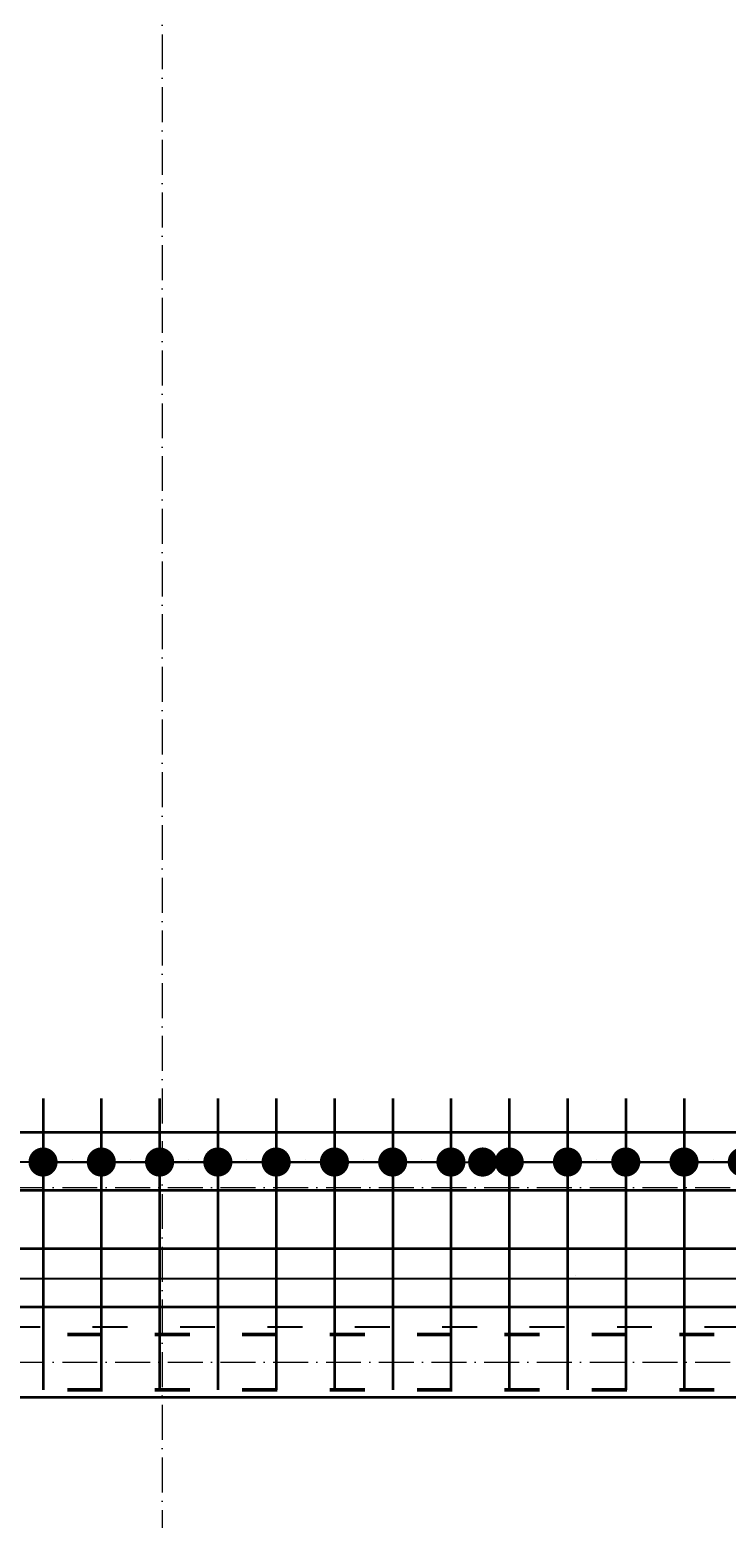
# Model space of a CAD drawing. Header units: millimetres. Extents: x 300938 to 312016, y 11971 to 20881.
# Tile 74 of 239: x 310283 to 310522, y 14011 to 14522. Entities that reach past the tile are written whole.
import ezdxf

# ---------------------------------------------------------------- set-up
doc = ezdxf.new("R2010")
doc.units = ezdxf.units.MM
doc.linetypes.add('ACAD_ISO03W100', pattern=[30, 12, -18])
doc.linetypes.add('ACAD_ISO10W100', pattern=[18, 12, -3, 0, -3])
for name, color, linetype, lineweight in [('konstrukcja', 3, 'Continuous', 35), ('konstrukcja wymiary', 1, 'Continuous', 13), ('osie', 5, 'ACAD_ISO10W100', 13), ('zbrojenie', 4, 'Continuous', 50), ('zbrojenie płyty', 141, 'Continuous', 35)]:
    doc.layers.add(name, color=color, linetype=linetype, lineweight=lineweight)
doc.layers.add('przerywane', color=6, linetype='ACAD_ISO03W100')
doc.styles.add('KONSTRUKCJA', font='romand.shx', dxfattribs={"oblique": 10})
doc.styles.get("Standard").update_dxf_attribs({"font": 'romand.shx', "oblique": 10})
doc.dimstyles.new('150', dxfattribs={"dimtxt": 10, "dimasz": 7, "dimexe": 1.25, "dimexo": 0.625, "dimgap": 3, "dimtad": 1, "dimdec": 0, "dimrnd": 0.5, "dimtxsty": 'KONSTRUKCJA', "dimblk": 'ARCHTICK', "dimcen": 2.5, "dimadec": 0, "dimazin": 0, "dimtfac": 1, "dimtdec": 0, "dimtix": 1, "dimtmove": 0, "dimatfit": 3, "dimfxl": 4, "dimfxlon": 1, "dimarcsym": 0})
doc.dimstyles.new('kropki', dxfattribs={"dimtxt": 0.001, "dimasz": 10, "dimexe": 1.25, "dimexo": 0.625, "dimgap": 1, "dimtad": 1, "dimtxsty": 'Standard', "dimblk": 'DOT', "dimcen": 2.5, "dimadec": 0, "dimazin": 0, "dimtfac": 1, "dimtmove": 0, "dimatfit": 3, "dimfxl": 1, "dimfxlon": 1, "dimarcsym": 0})

# ---------------------------------------------------------------- blocks, each defined once
blk = doc.blocks.new('_ArchTick')
at = {"color": 0, "linetype": 'ByBlock', "lineweight": 13, "const_width": 0.15}
blk.add_lwpolyline([(-0.5, -0.5), (0.5, 0.5)], dxfattribs=at)
blk = doc.blocks.new('*D2127')
at = {"layer": 'Defpoints', "color": 0, "transparency": 16777216}
for p in [(310572.63, 15501.22), (309884.63, 14520.22), (310572.63, 14393.22)]:
    blk.add_point(p, dxfattribs=at)
at = {"layer": 'konstrukcja wymiary', "color": 0, "lineweight": -2, "transparency": 16777216}
for p, q in [((309884.63, 15497.22), (309884.63, 15502.47)), ((310572.63, 15497.22), (310572.63, 15502.47)), ((309884.63, 15501.22), (310572.63, 15501.22))]:
    blk.add_line(p, q, dxfattribs=at)
at = {"layer": 'konstrukcja wymiary', "color": 0, "lineweight": -2, "transparency": 16777216, "xscale": 7, "yscale": 7, "zscale": 7, "rotation": 180}
blk.add_blockref('_ArchTick', (309884.63, 15501.22), dxfattribs=at)
at = {"layer": 'konstrukcja wymiary', "color": 0, "lineweight": -2, "transparency": 16777216, "xscale": 7, "yscale": 7, "zscale": 7}
blk.add_blockref('_ArchTick', (310572.63, 15501.22), dxfattribs=at)
at = {"layer": 'konstrukcja wymiary', "color": 0, "transparency": 16777216, "insert": (310228.63, 15509.22), "char_height": 10, "attachment_point": 5, "style": 'KONSTRUKCJA'}
blk.add_mtext('688', dxfattribs=at)
blk = doc.blocks.new('*D2139')
at = {"layer": 'Defpoints', "color": 0, "transparency": 16777216}
for p in [(310116.63, 14112.22), (310760.63, 14052.22), (310760.63, 13992.22)]:
    blk.add_point(p, dxfattribs=at)
at = {"layer": 'konstrukcja wymiary', "color": 0, "lineweight": -2, "transparency": 16777216}
for p, q in [((310116.63, 13996.22), (310116.63, 13990.97)), ((310760.63, 13996.22), (310760.63, 13990.97)), ((310116.63, 13992.22), (310760.63, 13992.22))]:
    blk.add_line(p, q, dxfattribs=at)
at = {"layer": 'konstrukcja wymiary', "color": 0, "lineweight": -2, "transparency": 16777216, "xscale": 7, "yscale": 7, "zscale": 7, "rotation": 180}
blk.add_blockref('_ArchTick', (310116.63, 13992.22), dxfattribs=at)
at = {"layer": 'konstrukcja wymiary', "color": 0, "lineweight": -2, "transparency": 16777216, "xscale": 7, "yscale": 7, "zscale": 7}
blk.add_blockref('_ArchTick', (310760.63, 13992.22), dxfattribs=at)
at = {"layer": 'konstrukcja wymiary', "color": 0, "transparency": 16777216, "insert": (310438.63, 14000.22), "char_height": 10, "attachment_point": 5, "style": 'KONSTRUKCJA'}
blk.add_mtext('644', dxfattribs=at)
blk = doc.blocks.new('_Dot')
at = {"color": 0, "linetype": 'ByBlock', "lineweight": -2}
blk.add_line((-0.5, 0), (-1, 0), dxfattribs=at)
at = {"color": 0, "linetype": 'ByBlock', "const_width": 0.5}
blk.add_lwpolyline([(-0.25, 0, 1), (0.25, 0, 1)], format="xyb", close=True, dxfattribs=at)
blk = doc.blocks.new('*D2825')
at = {"layer": 'Defpoints', "color": 0, "transparency": 16777216}
for p in [(310269.13, 14092.94), (310249.13, 14083.22), (310269.13, 14083.22)]:
    blk.add_point(p, dxfattribs=at)
at = {"layer": 'konstrukcja wymiary', "color": 0, "lineweight": -2, "transparency": 16777216}
for p, q in [((310239.13, 14092.94), (310229.13, 14092.94)), ((310249.13, 14091.94), (310249.13, 14094.19)), ((310249.13, 14092.94), (310269.13, 14092.94)), ((310269.13, 14091.94), (310269.13, 14094.19)), ((310279.13, 14092.94), (310289.13, 14092.94))]:
    blk.add_line(p, q, dxfattribs=at)
at = {"layer": 'konstrukcja wymiary', "color": 0, "lineweight": -2, "transparency": 16777216, "xscale": 10, "yscale": 10, "zscale": 10}
blk.add_blockref('_Dot', (310249.13, 14092.94), dxfattribs=at)
at = {"layer": 'konstrukcja wymiary', "color": 0, "lineweight": -2, "transparency": 16777216, "xscale": 10, "yscale": 10, "zscale": 10, "rotation": 180}
blk.add_blockref('_Dot', (310269.13, 14092.94), dxfattribs=at)
at = {"layer": 'konstrukcja wymiary', "color": 0, "transparency": 16777216, "insert": (310259.13, 14093.94), "char_height": 0.001, "attachment_point": 5}
blk.add_mtext('20', dxfattribs=at)
blk = doc.blocks.new('*D2826')
at = {"layer": 'Defpoints', "color": 0, "transparency": 16777216}
for p in [(310671.68, 14092.94), (310269.13, 14083.22), (310671.68, 14083.22)]:
    blk.add_point(p, dxfattribs=at)
at = {"layer": 'konstrukcja wymiary', "color": 0, "lineweight": -2, "transparency": 16777216}
for p, q in [((310269.13, 14091.94), (310269.13, 14094.19)), ((310279.13, 14092.94), (310661.68, 14092.94)), ((310671.68, 14091.94), (310671.68, 14094.19))]:
    blk.add_line(p, q, dxfattribs=at)
at = {"layer": 'konstrukcja wymiary', "color": 0, "lineweight": -2, "transparency": 16777216, "xscale": 10, "yscale": 10, "zscale": 10, "rotation": 180}
blk.add_blockref('_Dot', (310269.13, 14092.94), dxfattribs=at)
at = {"layer": 'konstrukcja wymiary', "color": 0, "lineweight": -2, "transparency": 16777216, "xscale": 10, "yscale": 10, "zscale": 10}
blk.add_blockref('_Dot', (310671.68, 14092.94), dxfattribs=at)
at = {"layer": 'konstrukcja wymiary', "color": 0, "transparency": 16777216, "insert": (310470.4, 14093.94), "char_height": 0.001, "attachment_point": 5}
blk.add_mtext('402,55', dxfattribs=at)
blk = doc.blocks.new('*D2830')
at = {"layer": 'Defpoints', "color": 0, "transparency": 16777216}
for p in [(310307.74, 14132.93), (310287.74, 14124.22), (310307.74, 14124.22)]:
    blk.add_point(p, dxfattribs=at)
at = {"layer": 'konstrukcja wymiary', "color": 0, "lineweight": -2, "transparency": 16777216}
for p, q in [((310277.74, 14132.93), (310267.74, 14132.93)), ((310287.74, 14131.93), (310287.74, 14134.18)), ((310287.74, 14132.93), (310307.74, 14132.93)), ((310307.74, 14131.93), (310307.74, 14134.18)), ((310317.74, 14132.93), (310327.74, 14132.93))]:
    blk.add_line(p, q, dxfattribs=at)
at = {"layer": 'konstrukcja wymiary', "color": 0, "lineweight": -2, "transparency": 16777216, "xscale": 10, "yscale": 10, "zscale": 10}
blk.add_blockref('_Dot', (310287.74, 14132.93), dxfattribs=at)
at = {"layer": 'konstrukcja wymiary', "color": 0, "lineweight": -2, "transparency": 16777216, "xscale": 10, "yscale": 10, "zscale": 10, "rotation": 180}
blk.add_blockref('_Dot', (310307.74, 14132.93), dxfattribs=at)
at = {"layer": 'konstrukcja wymiary', "color": 0, "transparency": 16777216, "insert": (310297.74, 14133.93), "char_height": 0.001, "attachment_point": 5}
blk.add_mtext('20', dxfattribs=at)
blk = doc.blocks.new('*D2831')
at = {"layer": 'Defpoints', "color": 0, "transparency": 16777216}
for p in [(310327.74, 14132.93), (310307.74, 14124.22), (310327.74, 14123.22)]:
    blk.add_point(p, dxfattribs=at)
at = {"layer": 'konstrukcja wymiary', "color": 0, "lineweight": -2, "transparency": 16777216}
for p, q in [((310297.74, 14132.93), (310287.74, 14132.93)), ((310307.74, 14131.93), (310307.74, 14134.18)), ((310307.74, 14132.93), (310327.74, 14132.93)), ((310327.74, 14131.93), (310327.74, 14134.18)), ((310337.74, 14132.93), (310347.74, 14132.93))]:
    blk.add_line(p, q, dxfattribs=at)
at = {"layer": 'konstrukcja wymiary', "color": 0, "lineweight": -2, "transparency": 16777216, "xscale": 10, "yscale": 10, "zscale": 10}
blk.add_blockref('_Dot', (310307.74, 14132.93), dxfattribs=at)
at = {"layer": 'konstrukcja wymiary', "color": 0, "lineweight": -2, "transparency": 16777216, "xscale": 10, "yscale": 10, "zscale": 10, "rotation": 180}
blk.add_blockref('_Dot', (310327.74, 14132.93), dxfattribs=at)
at = {"layer": 'konstrukcja wymiary', "color": 0, "transparency": 16777216, "insert": (310317.74, 14133.93), "char_height": 0.001, "attachment_point": 5}
blk.add_mtext('20', dxfattribs=at)
blk = doc.blocks.new('*D2832')
at = {"layer": 'Defpoints', "color": 0, "transparency": 16777216}
for p in [(310347.74, 14132.93), (310327.74, 14123.22), (310347.74, 14123.22)]:
    blk.add_point(p, dxfattribs=at)
at = {"layer": 'konstrukcja wymiary', "color": 0, "lineweight": -2, "transparency": 16777216}
for p, q in [((310317.74, 14132.93), (310307.74, 14132.93)), ((310327.74, 14131.93), (310327.74, 14134.18)), ((310327.74, 14132.93), (310347.74, 14132.93)), ((310347.74, 14131.93), (310347.74, 14134.18)), ((310357.74, 14132.93), (310367.74, 14132.93))]:
    blk.add_line(p, q, dxfattribs=at)
at = {"layer": 'konstrukcja wymiary', "color": 0, "lineweight": -2, "transparency": 16777216, "xscale": 10, "yscale": 10, "zscale": 10}
blk.add_blockref('_Dot', (310327.74, 14132.93), dxfattribs=at)
at = {"layer": 'konstrukcja wymiary', "color": 0, "lineweight": -2, "transparency": 16777216, "xscale": 10, "yscale": 10, "zscale": 10, "rotation": 180}
blk.add_blockref('_Dot', (310347.74, 14132.93), dxfattribs=at)
at = {"layer": 'konstrukcja wymiary', "color": 0, "transparency": 16777216, "insert": (310337.74, 14133.93), "char_height": 0.001, "attachment_point": 5}
blk.add_mtext('20', dxfattribs=at)
blk = doc.blocks.new('*D2833')
at = {"layer": 'Defpoints', "color": 0, "transparency": 16777216}
for p in [(310367.74, 14132.93), (310347.74, 14123.22), (310367.74, 14123.22)]:
    blk.add_point(p, dxfattribs=at)
at = {"layer": 'konstrukcja wymiary', "color": 0, "lineweight": -2, "transparency": 16777216}
for p, q in [((310337.74, 14132.93), (310327.74, 14132.93)), ((310347.74, 14131.93), (310347.74, 14134.18)), ((310347.74, 14132.93), (310367.74, 14132.93)), ((310367.74, 14131.93), (310367.74, 14134.18)), ((310377.74, 14132.93), (310387.74, 14132.93))]:
    blk.add_line(p, q, dxfattribs=at)
at = {"layer": 'konstrukcja wymiary', "color": 0, "lineweight": -2, "transparency": 16777216, "xscale": 10, "yscale": 10, "zscale": 10}
blk.add_blockref('_Dot', (310347.74, 14132.93), dxfattribs=at)
at = {"layer": 'konstrukcja wymiary', "color": 0, "lineweight": -2, "transparency": 16777216, "xscale": 10, "yscale": 10, "zscale": 10, "rotation": 180}
blk.add_blockref('_Dot', (310367.74, 14132.93), dxfattribs=at)
at = {"layer": 'konstrukcja wymiary', "color": 0, "transparency": 16777216, "insert": (310357.74, 14133.93), "char_height": 0.001, "attachment_point": 5}
blk.add_mtext('20', dxfattribs=at)
blk = doc.blocks.new('*D2834')
at = {"layer": 'Defpoints', "color": 0, "transparency": 16777216}
for p in [(310387.74, 14132.93), (310367.74, 14123.22), (310387.74, 14124.22)]:
    blk.add_point(p, dxfattribs=at)
at = {"layer": 'konstrukcja wymiary', "color": 0, "lineweight": -2, "transparency": 16777216}
for p, q in [((310357.74, 14132.93), (310347.74, 14132.93)), ((310367.74, 14131.93), (310367.74, 14134.18)), ((310367.74, 14132.93), (310387.74, 14132.93)), ((310387.74, 14131.93), (310387.74, 14134.18)), ((310397.74, 14132.93), (310407.74, 14132.93))]:
    blk.add_line(p, q, dxfattribs=at)
at = {"layer": 'konstrukcja wymiary', "color": 0, "lineweight": -2, "transparency": 16777216, "xscale": 10, "yscale": 10, "zscale": 10}
blk.add_blockref('_Dot', (310367.74, 14132.93), dxfattribs=at)
at = {"layer": 'konstrukcja wymiary', "color": 0, "lineweight": -2, "transparency": 16777216, "xscale": 10, "yscale": 10, "zscale": 10, "rotation": 180}
blk.add_blockref('_Dot', (310387.74, 14132.93), dxfattribs=at)
at = {"layer": 'konstrukcja wymiary', "color": 0, "transparency": 16777216, "insert": (310377.74, 14133.93), "char_height": 0.001, "attachment_point": 5}
blk.add_mtext('20', dxfattribs=at)
blk = doc.blocks.new('*D2835')
at = {"layer": 'Defpoints', "color": 0, "transparency": 16777216}
for p in [(310407.74, 14132.93), (310387.74, 14124.22), (310407.74, 14123.22)]:
    blk.add_point(p, dxfattribs=at)
at = {"layer": 'konstrukcja wymiary', "color": 0, "lineweight": -2, "transparency": 16777216}
for p, q in [((310377.74, 14132.93), (310367.74, 14132.93)), ((310387.74, 14131.93), (310387.74, 14134.18)), ((310387.74, 14132.93), (310407.74, 14132.93)), ((310407.74, 14131.93), (310407.74, 14134.18)), ((310417.74, 14132.93), (310427.74, 14132.93))]:
    blk.add_line(p, q, dxfattribs=at)
at = {"layer": 'konstrukcja wymiary', "color": 0, "lineweight": -2, "transparency": 16777216, "xscale": 10, "yscale": 10, "zscale": 10}
blk.add_blockref('_Dot', (310387.74, 14132.93), dxfattribs=at)
at = {"layer": 'konstrukcja wymiary', "color": 0, "lineweight": -2, "transparency": 16777216, "xscale": 10, "yscale": 10, "zscale": 10, "rotation": 180}
blk.add_blockref('_Dot', (310407.74, 14132.93), dxfattribs=at)
at = {"layer": 'konstrukcja wymiary', "color": 0, "transparency": 16777216, "insert": (310397.74, 14133.93), "char_height": 0.001, "attachment_point": 5}
blk.add_mtext('20', dxfattribs=at)
blk = doc.blocks.new('*D2836')
at = {"layer": 'Defpoints', "color": 0, "transparency": 16777216}
for p in [(310427.74, 14132.93), (310407.74, 14123.22), (310427.74, 14123.22)]:
    blk.add_point(p, dxfattribs=at)
at = {"layer": 'konstrukcja wymiary', "color": 0, "lineweight": -2, "transparency": 16777216}
for p, q in [((310397.74, 14132.93), (310387.74, 14132.93)), ((310407.74, 14131.93), (310407.74, 14134.18)), ((310407.74, 14132.93), (310427.74, 14132.93)), ((310427.74, 14131.93), (310427.74, 14134.18)), ((310437.74, 14132.93), (310447.74, 14132.93))]:
    blk.add_line(p, q, dxfattribs=at)
at = {"layer": 'konstrukcja wymiary', "color": 0, "lineweight": -2, "transparency": 16777216, "xscale": 10, "yscale": 10, "zscale": 10}
blk.add_blockref('_Dot', (310407.74, 14132.93), dxfattribs=at)
at = {"layer": 'konstrukcja wymiary', "color": 0, "lineweight": -2, "transparency": 16777216, "xscale": 10, "yscale": 10, "zscale": 10, "rotation": 180}
blk.add_blockref('_Dot', (310427.74, 14132.93), dxfattribs=at)
at = {"layer": 'konstrukcja wymiary', "color": 0, "transparency": 16777216, "insert": (310417.74, 14133.93), "char_height": 0.001, "attachment_point": 5}
blk.add_mtext('20', dxfattribs=at)
blk = doc.blocks.new('*D2837')
at = {"layer": 'Defpoints', "color": 0, "transparency": 16777216}
for p in [(310447.74, 14132.93), (310427.74, 14123.22), (310447.74, 14123.22)]:
    blk.add_point(p, dxfattribs=at)
at = {"layer": 'konstrukcja wymiary', "color": 0, "lineweight": -2, "transparency": 16777216}
for p, q in [((310417.74, 14132.93), (310407.74, 14132.93)), ((310427.74, 14131.93), (310427.74, 14134.18)), ((310427.74, 14132.93), (310447.74, 14132.93)), ((310447.74, 14131.93), (310447.74, 14134.18)), ((310457.74, 14132.93), (310467.74, 14132.93))]:
    blk.add_line(p, q, dxfattribs=at)
at = {"layer": 'konstrukcja wymiary', "color": 0, "lineweight": -2, "transparency": 16777216, "xscale": 10, "yscale": 10, "zscale": 10}
blk.add_blockref('_Dot', (310427.74, 14132.93), dxfattribs=at)
at = {"layer": 'konstrukcja wymiary', "color": 0, "lineweight": -2, "transparency": 16777216, "xscale": 10, "yscale": 10, "zscale": 10, "rotation": 180}
blk.add_blockref('_Dot', (310447.74, 14132.93), dxfattribs=at)
at = {"layer": 'konstrukcja wymiary', "color": 0, "transparency": 16777216, "insert": (310437.74, 14133.93), "char_height": 0.001, "attachment_point": 5}
blk.add_mtext('20', dxfattribs=at)
blk = doc.blocks.new('*D2838')
at = {"layer": 'Defpoints', "color": 0, "transparency": 16777216}
for p in [(310487.74, 14132.93), (310438.63, 14123.22), (310487.74, 14124.22)]:
    blk.add_point(p, dxfattribs=at)
at = {"layer": 'konstrukcja wymiary', "color": 0, "lineweight": -2, "transparency": 16777216}
for p, q in [((310438.63, 14131.93), (310438.63, 14134.18)), ((310448.63, 14132.93), (310477.74, 14132.93)), ((310487.74, 14131.93), (310487.74, 14134.18))]:
    blk.add_line(p, q, dxfattribs=at)
at = {"layer": 'konstrukcja wymiary', "color": 0, "lineweight": -2, "transparency": 16777216, "xscale": 10, "yscale": 10, "zscale": 10, "rotation": 180}
blk.add_blockref('_Dot', (310438.63, 14132.93), dxfattribs=at)
at = {"layer": 'konstrukcja wymiary', "color": 0, "lineweight": -2, "transparency": 16777216, "xscale": 10, "yscale": 10, "zscale": 10}
blk.add_blockref('_Dot', (310487.74, 14132.93), dxfattribs=at)
at = {"layer": 'konstrukcja wymiary', "color": 0, "transparency": 16777216, "insert": (310463.19, 14133.93), "char_height": 0.001, "attachment_point": 5}
blk.add_mtext('49,11', dxfattribs=at)
blk = doc.blocks.new('*D2839')
at = {"layer": 'Defpoints', "color": 0, "transparency": 16777216}
for p in [(310467.74, 14132.93), (310467.74, 14123.22), (310487.74, 14124.22)]:
    blk.add_point(p, dxfattribs=at)
at = {"layer": 'konstrukcja wymiary', "color": 0, "lineweight": -2, "transparency": 16777216}
for p, q in [((310457.74, 14132.93), (310447.74, 14132.93)), ((310467.74, 14131.93), (310467.74, 14134.18)), ((310487.74, 14132.93), (310467.74, 14132.93)), ((310487.74, 14131.93), (310487.74, 14134.18)), ((310497.74, 14132.93), (310507.74, 14132.93))]:
    blk.add_line(p, q, dxfattribs=at)
at = {"layer": 'konstrukcja wymiary', "color": 0, "lineweight": -2, "transparency": 16777216, "xscale": 10, "yscale": 10, "zscale": 10}
blk.add_blockref('_Dot', (310467.74, 14132.93), dxfattribs=at)
at = {"layer": 'konstrukcja wymiary', "color": 0, "lineweight": -2, "transparency": 16777216, "xscale": 10, "yscale": 10, "zscale": 10, "rotation": 180}
blk.add_blockref('_Dot', (310487.74, 14132.93), dxfattribs=at)
at = {"layer": 'konstrukcja wymiary', "color": 0, "transparency": 16777216, "insert": (310477.74, 14133.93), "char_height": 0.001, "attachment_point": 5}
blk.add_mtext('20', dxfattribs=at)
blk = doc.blocks.new('*D2840')
at = {"layer": 'Defpoints', "color": 0, "transparency": 16777216}
for p in [(310507.74, 14132.93), (310467.74, 14123.22), (310507.74, 14123.22)]:
    blk.add_point(p, dxfattribs=at)
at = {"layer": 'konstrukcja wymiary', "color": 0, "lineweight": -2, "transparency": 16777216}
for p, q in [((310467.74, 14131.93), (310467.74, 14134.18)), ((310477.74, 14132.93), (310497.74, 14132.93)), ((310507.74, 14131.93), (310507.74, 14134.18))]:
    blk.add_line(p, q, dxfattribs=at)
at = {"layer": 'konstrukcja wymiary', "color": 0, "lineweight": -2, "transparency": 16777216, "xscale": 10, "yscale": 10, "zscale": 10, "rotation": 180}
blk.add_blockref('_Dot', (310467.74, 14132.93), dxfattribs=at)
at = {"layer": 'konstrukcja wymiary', "color": 0, "lineweight": -2, "transparency": 16777216, "xscale": 10, "yscale": 10, "zscale": 10}
blk.add_blockref('_Dot', (310507.74, 14132.93), dxfattribs=at)
at = {"layer": 'konstrukcja wymiary', "color": 0, "transparency": 16777216, "insert": (310487.74, 14133.93), "char_height": 0.001, "attachment_point": 5}
blk.add_mtext('40', dxfattribs=at)
blk = doc.blocks.new('*D2841')
at = {"layer": 'Defpoints', "color": 0, "transparency": 16777216}
for p in [(310527.74, 14132.93), (310507.74, 14123.22), (310527.74, 14123.22)]:
    blk.add_point(p, dxfattribs=at)
at = {"layer": 'konstrukcja wymiary', "color": 0, "lineweight": -2, "transparency": 16777216}
for p, q in [((310497.74, 14132.93), (310487.74, 14132.93)), ((310507.74, 14131.93), (310507.74, 14134.18)), ((310507.74, 14132.93), (310527.74, 14132.93)), ((310527.74, 14131.93), (310527.74, 14134.18)), ((310537.74, 14132.93), (310547.74, 14132.93))]:
    blk.add_line(p, q, dxfattribs=at)
at = {"layer": 'konstrukcja wymiary', "color": 0, "lineweight": -2, "transparency": 16777216, "xscale": 10, "yscale": 10, "zscale": 10}
blk.add_blockref('_Dot', (310507.74, 14132.93), dxfattribs=at)
at = {"layer": 'konstrukcja wymiary', "color": 0, "lineweight": -2, "transparency": 16777216, "xscale": 10, "yscale": 10, "zscale": 10, "rotation": 180}
blk.add_blockref('_Dot', (310527.74, 14132.93), dxfattribs=at)
at = {"layer": 'konstrukcja wymiary', "color": 0, "transparency": 16777216, "insert": (310517.74, 14133.93), "char_height": 0.001, "attachment_point": 5}
blk.add_mtext('20', dxfattribs=at)
blk = doc.blocks.new('*D2842')
at = {"layer": 'Defpoints', "color": 0, "transparency": 16777216}
for p in [(310547.74, 14132.93), (310527.74, 14123.22), (310547.74, 14123.22)]:
    blk.add_point(p, dxfattribs=at)
at = {"layer": 'konstrukcja wymiary', "color": 0, "lineweight": -2, "transparency": 16777216}
for p, q in [((310517.74, 14132.93), (310507.74, 14132.93)), ((310527.74, 14131.93), (310527.74, 14134.18)), ((310527.74, 14132.93), (310547.74, 14132.93)), ((310547.74, 14131.93), (310547.74, 14134.18)), ((310557.74, 14132.93), (310567.74, 14132.93))]:
    blk.add_line(p, q, dxfattribs=at)
at = {"layer": 'konstrukcja wymiary', "color": 0, "lineweight": -2, "transparency": 16777216, "xscale": 10, "yscale": 10, "zscale": 10}
blk.add_blockref('_Dot', (310527.74, 14132.93), dxfattribs=at)
at = {"layer": 'konstrukcja wymiary', "color": 0, "lineweight": -2, "transparency": 16777216, "xscale": 10, "yscale": 10, "zscale": 10, "rotation": 180}
blk.add_blockref('_Dot', (310547.74, 14132.93), dxfattribs=at)
at = {"layer": 'konstrukcja wymiary', "color": 0, "transparency": 16777216, "insert": (310537.74, 14133.93), "char_height": 0.001, "attachment_point": 5}
blk.add_mtext('20', dxfattribs=at)

msp = doc.modelspace()

# ---------------------------------------------------------------- linework, layer by layer
at = {"layer": 'konstrukcja'}
msp.add_line((310116.631, 14052.224), (310760.631, 14052.224), dxfattribs=at)
at = {"layer": 'konstrukcja wymiary'}
msp.add_line((310440.018, 14092.941), (310041.853, 14092.941), dxfattribs=at)
at = {"layer": 'osie'}
for p, q in [((310328.631, 15606.148), (310328.631, 13976.332)), ((308773.963, 14124.224), (310778.683, 14124.224)), ((308773.963, 14064.224), (310778.683, 14064.224))]:
    msp.add_line(p, q, dxfattribs=at)
at = {"layer": 'przerywane'}
msp.add_line((310736.748, 14076.224), (310140.631, 14076.224), dxfattribs=at)
at = {"layer": 'zbrojenie', "linetype": 'ACAD_ISO03W100'}
for p, q in [((310758.131, 14073.724), (310119.131, 14073.724)), ((310758.131, 14054.724), (310119.131, 14054.724))]:
    msp.add_line(p, q, dxfattribs=at)
at = {"layer": 'zbrojenie płyty'}
for p, q in [((310287.744, 14154.724), (310287.744, 14054.724)), ((310307.744, 14154.724), (310307.744, 14054.724)), ((310327.744, 14154.724), (310327.744, 14054.724)), ((310347.744, 14154.724), (310347.744, 14054.724)), ((310367.744, 14154.724), (310367.744, 14054.724)), ((310387.744, 14154.724), (310387.744, 14054.724)), ((310407.744, 14154.724), (310407.744, 14054.724)), ((310427.744, 14154.724), (310427.744, 14054.724)), ((310447.744, 14154.724), (310447.744, 14054.724)), ((310467.744, 14154.724), (310467.744, 14054.724)), ((310487.744, 14154.724), (310487.744, 14054.724)), ((310507.744, 14154.724), (310507.744, 14054.724)), ((309887.189, 14143.224), (310758.131, 14143.224)), ((310119.131, 14123.224), (310758.131, 14123.224)), ((310119.131, 14103.224), (310758.131, 14103.224)), ((310119.131, 14083.224), (310758.131, 14083.224))]:
    msp.add_line(p, q, dxfattribs=at)

# ---------------------------------------------------------------- dimensions: what is measured, and where the dimension line sits
at = {"layer": 'konstrukcja wymiary'}
for base, p1, p2, dimstyle, picture, middle in [((310572.631, 15501.224), (309884.631, 14520.224), (310572.631, 14393.224), '150', '*D2127', (310228.631, 15509.224)), ((310327.744, 14132.931), (310307.744, 14124.224), (310327.744, 14123.224), 'kropki', '*D2831', (310317.744, 14133.931)), ((310347.744, 14132.931), (310327.744, 14123.224), (310347.744, 14123.224), 'kropki', '*D2832', (310337.744, 14133.931)), ((310367.744, 14132.931), (310347.744, 14123.224), (310367.744, 14123.224), 'kropki', '*D2833', (310357.744, 14133.931)), ((310387.744, 14132.931), (310367.744, 14123.224), (310387.744, 14124.224), 'kropki', '*D2834', (310377.744, 14133.931)), ((310407.744, 14132.931), (310387.744, 14124.224), (310407.744, 14123.224), 'kropki', '*D2835', (310397.744, 14133.931)), ((310427.744, 14132.931), (310407.744, 14123.224), (310427.744, 14123.224), 'kropki', '*D2836', (310417.744, 14133.931)), ((310447.744, 14132.931), (310427.744, 14123.224), (310447.744, 14123.224), 'kropki', '*D2837', (310437.744, 14133.931)), ((310487.744, 14132.931), (310438.631, 14123.224), (310487.744, 14124.224), 'kropki', '*D2838', (310463.188, 14133.931)), ((310467.744, 14132.931), (310487.744, 14124.224), (310467.744, 14123.224), 'kropki', '*D2839', (310477.744, 14133.931)), ((310507.744, 14132.931), (310467.744, 14123.224), (310507.744, 14123.224), 'kropki', '*D2840', (310487.744, 14133.931)), ((310527.744, 14132.931), (310507.744, 14123.224), (310527.744, 14123.224), 'kropki', '*D2841', (310517.744, 14133.931)), ((310547.744, 14132.931), (310527.744, 14123.224), (310547.744, 14123.224), 'kropki', '*D2842', (310537.744, 14133.931)), ((310760.631, 13992.224), (310116.631, 14112.224), (310760.631, 14052.224), '150', '*D2139', (310438.631, 14000.224)), ((310269.131, 14092.941), (310249.131, 14083.224), (310269.131, 14083.224), 'kropki', '*D2825', (310259.131, 14093.942)), ((310671.678, 14092.941), (310269.131, 14083.224), (310671.678, 14083.224), 'kropki', '*D2826', (310470.405, 14093.942))]:
    dim = msp.add_linear_dim(base=base, p1=p1, p2=p2, dimstyle=dimstyle, override={"dimtmove": 1}, dxfattribs=at)
    dim.commit()
    dim.dimension.update_dxf_attribs({"geometry": picture, "text_midpoint": middle})
dim = msp.add_linear_dim(base=(310307.744, 14132.931), p1=(310287.744, 14124.224), p2=(310307.744, 14124.224), dimstyle='kropki', dxfattribs=at)
dim.commit()
dim.dimension.update_dxf_attribs({"geometry": '*D2830', "text_midpoint": (310297.744, 14133.931)})

doc.saveas('drawing.dxf')
